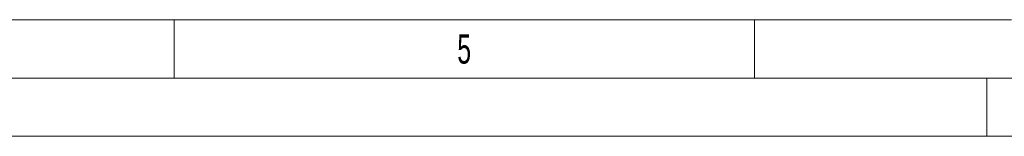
# Model space of a CAD drawing. Header units: millimetres. Extents: x 0 to 2100, y 0 to 1485.
# Tile 2 of 39: x 733 to 1158, y 0 to 50. Entities that reach past the tile are written whole.
import ezdxf

# ---------------------------------------------------------------- set-up
doc = ezdxf.new("R2010")
doc.units = ezdxf.units.MM
doc.header["$LTSCALE"] = 5
doc.styles.add('SLDTEXTSTYLE1', font='TXT', dxfattribs={"width": 0.638186})

msp = doc.modelspace()

# ---------------------------------------------------------------- linework, layer by layer
at = {"color": 7, "linetype": 'Continuous', "lineweight": 18}
for p, q in [((50, 50), (1160.6, 50)), ((800, 50), (800, 25)), ((1050, 50), (1050, 25)), ((25, 25), (2075, 25)), ((1150, 0), (1150, 25)), ((0, 0), (2100, 0))]:
    msp.add_line(p, q, dxfattribs=at)

# ---------------------------------------------------------------- texts
at = {"color": 7, "linetype": 'Continuous', "lineweight": 0, "insert": (924.91, 43.674), "char_height": 12.5, "attachment_point": 2, "style": 'SLDTEXTSTYLE1'}
msp.add_mtext('5', dxfattribs=at)

doc.saveas('drawing.dxf')
